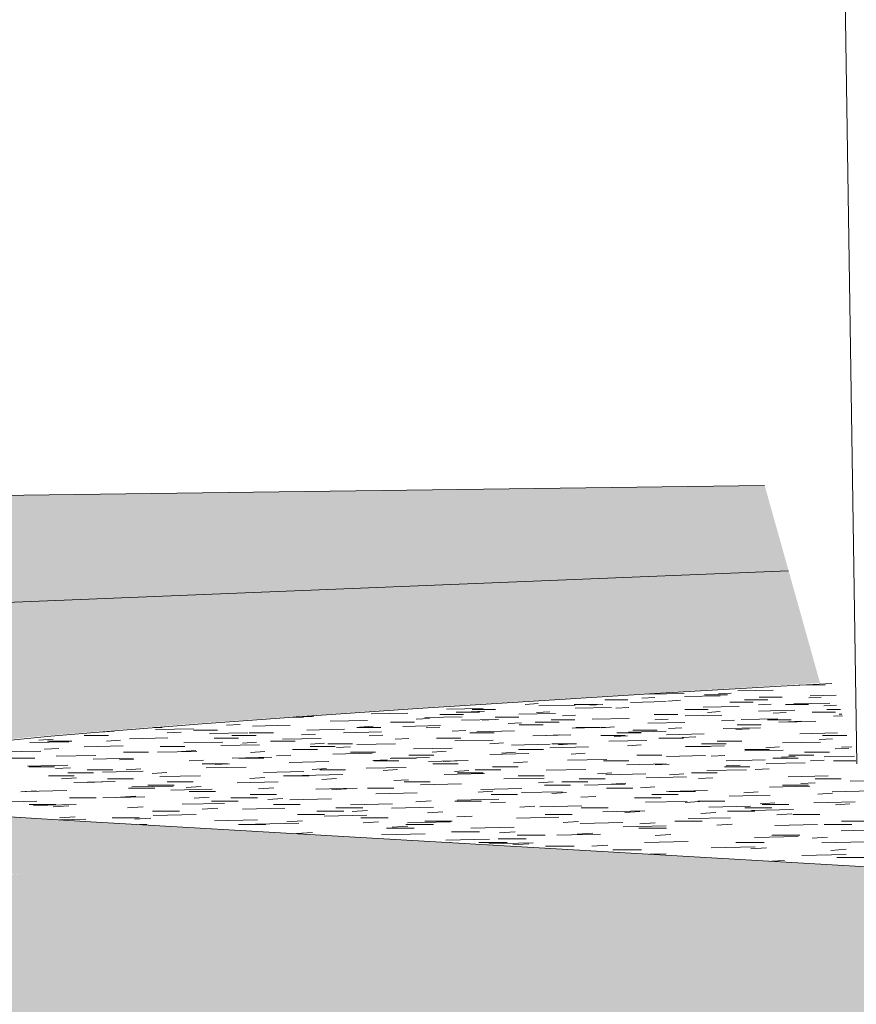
# Model space of a CAD drawing. Header units: metres. Extents: x -29 to 486, y -1 to 6.
# Tile 30 of 165: x 169.36058 to 169.36199, y 0.70197 to 0.70362. Entities that reach past the tile are written whole.
import ezdxf

# ---------------------------------------------------------------- set-up
doc = ezdxf.new("R2010")
doc.units = ezdxf.units.M
for name, color, linetype, lineweight in [('A-FLOR', 192, 'Continuous', 18), ('A-FLOR-PATT', 8, 'Continuous', 50), ('A-WALL', 113, 'Continuous', 18)]:
    doc.layers.add(name, color=color, linetype=linetype, lineweight=lineweight)

# ---------------------------------------------------------------- blocks, each defined once
blk = doc.blocks.new('FP_75-Vista 3D 4')
at = {"layer": 'A-FLOR-PATT', "lineweight": 9}
for p, q in [((12.4971004, 0.7025073), (12.4970564, 0.7025064)), ((12.4967934, 0.702485), (12.4968147, 0.7024862)), ((12.4968641, 0.7024926), (12.4968047, 0.7024914)), ((12.4969245, 0.7024886), (12.4968649, 0.7024874)), ((12.4968982, 0.7024903), (12.4969366, 0.7024903)), ((12.4969218, 0.702492), (12.4969428, 0.7024931)), ((12.4970132, 0.702498), (12.4969542, 0.7024969)), ((12.4969901, 0.7024863), (12.4970286, 0.7024863)), ((12.497073, 0.7024856), (12.497094, 0.7024867)), ((12.4971191, 0.7024897), (12.4970756, 0.7024889)), ((12.4965269, 0.7024676), (12.4964657, 0.7024665)), ((12.4965976, 0.7024744), (12.4966193, 0.7024756)), ((12.4966813, 0.7024733), (12.4966206, 0.7024721)), ((12.4966797, 0.702474), (12.4967187, 0.702474)), ((12.4967421, 0.7024692), (12.4966812, 0.702468)), ((12.4967061, 0.7024729), (12.4967278, 0.7024741)), ((12.4967312, 0.7024822), (12.4967699, 0.7024822)), ((12.4967494, 0.7024678), (12.4967711, 0.702469)), ((12.4968341, 0.702479), (12.4967739, 0.7024778)), ((12.4968366, 0.70248), (12.4968579, 0.7024812)), ((12.4969566, 0.7024707), (12.496896, 0.7024695)), ((12.4969408, 0.7024782), (12.4969796, 0.7024782)), ((12.4969655, 0.7024822), (12.4970042, 0.7024822)), ((12.496989, 0.7024735), (12.4970103, 0.7024746)), ((12.4970339, 0.702474), (12.4970728, 0.702474)), ((12.4971083, 0.7024764), (12.4970482, 0.7024752)), ((12.4970982, 0.7024719), (12.4971194, 0.7024731)), ((12.4962081, 0.702453), (12.496226, 0.702453)), ((12.496243, 0.702454), (12.4962138, 0.7024534)), ((12.4964009, 0.7024598), (12.4963391, 0.7024586)), ((12.4964146, 0.7024494), (12.496437, 0.7024506)), ((12.4964917, 0.7024534), (12.4964296, 0.7024522)), ((12.4964544, 0.7024573), (12.496494, 0.7024573)), ((12.4964816, 0.7024615), (12.496521, 0.7024615)), ((12.4965071, 0.702462), (12.4965292, 0.7024632)), ((12.4965085, 0.7024657), (12.4965477, 0.7024657)), ((12.4965474, 0.702453), (12.4965872, 0.702453)), ((12.4966483, 0.7024592), (12.4965868, 0.702458)), ((12.4966168, 0.7024605), (12.4966388, 0.7024617)), ((12.4966601, 0.7024552), (12.4966822, 0.7024565)), ((12.4967717, 0.7024506), (12.4967098, 0.7024494)), ((12.4968141, 0.7024573), (12.4968537, 0.7024573)), ((12.4968654, 0.7024657), (12.4969046, 0.7024657)), ((12.4969272, 0.7024565), (12.4968658, 0.7024553)), ((12.496903, 0.702461), (12.4969247, 0.7024623)), ((12.4970497, 0.7024644), (12.4969889, 0.7024632)), ((12.4970134, 0.7024595), (12.497035, 0.7024607)), ((12.4970787, 0.7024615), (12.4971181, 0.7024615)), ((12.4971033, 0.7024657), (12.4971264, 0.7024657)), ((12.4971296, 0.702455), (12.4971145, 0.7024547)), ((12.4971241, 0.7024579), (12.4971286, 0.7024582)), ((12.495975, 0.7024355), (12.4959889, 0.7024355)), ((12.4960968, 0.7024396), (12.4961198, 0.7024409)), ((12.4962035, 0.7024393), (12.4961403, 0.7024381)), ((12.4963334, 0.7024475), (12.4962708, 0.7024462)), ((12.4963155, 0.7024355), (12.4963558, 0.7024355)), ((12.4963198, 0.7024364), (12.4963426, 0.7024376)), ((12.4963717, 0.7024443), (12.4964118, 0.7024443)), ((12.4964555, 0.7024387), (12.4963926, 0.7024375)), ((12.4964318, 0.7024348), (12.4964545, 0.702436)), ((12.4965528, 0.7024491), (12.4964906, 0.7024478)), ((12.4965254, 0.7024478), (12.4965478, 0.702449)), ((12.4965688, 0.7024424), (12.4965912, 0.7024436)), ((12.4965873, 0.7024399), (12.4966275, 0.7024399)), ((12.4966144, 0.7024443), (12.4966544, 0.7024443)), ((12.4966412, 0.7024487), (12.4966811, 0.7024487)), ((12.4967392, 0.7024359), (12.4966764, 0.7024347)), ((12.4966824, 0.7024355), (12.4967227, 0.7024355)), ((12.496725, 0.7024353), (12.4967473, 0.7024366)), ((12.4968655, 0.7024441), (12.4968033, 0.7024429)), ((12.4968151, 0.7024483), (12.4968371, 0.7024496)), ((12.4968377, 0.7024337), (12.49686, 0.702435)), ((12.4969266, 0.7024468), (12.4969485, 0.702448)), ((12.4969923, 0.7024353), (12.4969297, 0.7024341)), ((12.4969528, 0.7024399), (12.496993, 0.7024399)), ((12.4970214, 0.7024501), (12.4969597, 0.7024488)), ((12.4970037, 0.7024487), (12.4970436, 0.7024487)), ((12.4970848, 0.7024457), (12.497023, 0.7024445)), ((12.4970384, 0.7024452), (12.4970602, 0.7024464)), ((12.495858, 0.702422), (12.4958989, 0.702422)), ((12.4958851, 0.702428), (12.4959086, 0.7024293)), ((12.4959986, 0.7024181), (12.4959339, 0.7024168)), ((12.4960416, 0.7024333), (12.4959778, 0.702432)), ((12.4959973, 0.7024264), (12.4960207, 0.7024277)), ((12.4960414, 0.702431), (12.4960819, 0.702431)), ((12.4961324, 0.7024265), (12.4960684, 0.7024253)), ((12.4960759, 0.7024175), (12.496117, 0.7024175)), ((12.4961056, 0.702422), (12.4961465, 0.702422)), ((12.496135, 0.7024266), (12.4961757, 0.7024266)), ((12.4962553, 0.7024174), (12.4961909, 0.7024161)), ((12.4962228, 0.7024231), (12.496246, 0.7024244)), ((12.4962949, 0.7024327), (12.4962314, 0.7024314)), ((12.4963564, 0.7024282), (12.4962927, 0.7024269)), ((12.496336, 0.7024214), (12.4963591, 0.7024227)), ((12.4964488, 0.7024175), (12.4964899, 0.7024175)), ((12.4964752, 0.7024292), (12.496498, 0.7024305)), ((12.4965049, 0.7024266), (12.4965456, 0.7024266)), ((12.4965797, 0.7024298), (12.4965163, 0.7024285)), ((12.4966741, 0.7024231), (12.4966105, 0.7024218)), ((12.4966327, 0.702422), (12.4966555, 0.7024233)), ((12.4967246, 0.702422), (12.4967654, 0.702422)), ((12.4967466, 0.7024204), (12.4967693, 0.7024217)), ((12.4967515, 0.7024266), (12.4967922, 0.7024266)), ((12.4968341, 0.7024292), (12.496771, 0.7024279)), ((12.4967782, 0.702431), (12.4968187, 0.702431)), ((12.4968217, 0.7024175), (12.4968628, 0.7024175)), ((12.4968979, 0.7024247), (12.4968347, 0.7024234)), ((12.4968609, 0.7024187), (12.4968835, 0.70242)), ((12.4969507, 0.7024321), (12.4969729, 0.7024334)), ((12.4971211, 0.7024264), (12.4970582, 0.7024251)), ((12.497096, 0.702422), (12.4971368, 0.702422)), ((12.4958323, 0.7024118), (12.4957671, 0.7024104)), ((12.4957821, 0.7024146), (12.495806, 0.7024159)), ((12.4957964, 0.7024129), (12.4958376, 0.7024129)), ((12.4959236, 0.7024048), (12.4958581, 0.7024034)), ((12.4958955, 0.7024129), (12.4959193, 0.7024142)), ((12.4959855, 0.7024035), (12.496027, 0.7024035)), ((12.4960904, 0.7024112), (12.4960254, 0.7024098)), ((12.4961523, 0.7024065), (12.4960871, 0.7024052)), ((12.4961234, 0.7024095), (12.496147, 0.7024108)), ((12.4961708, 0.7024129), (12.496212, 0.7024129)), ((12.4962372, 0.7024035), (12.4962787, 0.7024035)), ((12.4962378, 0.7024078), (12.4962613, 0.7024091)), ((12.4962665, 0.7024082), (12.4963079, 0.7024082)), ((12.4962813, 0.702402), (12.4963049, 0.7024033)), ((12.4963802, 0.7024082), (12.4963154, 0.7024069)), ((12.4963795, 0.7024158), (12.4964026, 0.7024171)), ((12.4964752, 0.7024012), (12.4964102, 0.7023998)), ((12.4965439, 0.7024145), (12.4964797, 0.7024132)), ((12.4965382, 0.7024084), (12.4965613, 0.7024097)), ((12.4966394, 0.7024076), (12.4965749, 0.7024062)), ((12.4967038, 0.7024029), (12.496639, 0.7024016)), ((12.4966425, 0.7024082), (12.4966838, 0.7024082)), ((12.4966534, 0.7024067), (12.4966764, 0.702408)), ((12.4968018, 0.7024139), (12.4967378, 0.7024126)), ((12.4967689, 0.702405), (12.4967919, 0.7024063)), ((12.4968663, 0.7024035), (12.4969079, 0.7024035)), ((12.4969316, 0.7024046), (12.4968672, 0.7024033)), ((12.4968931, 0.7024082), (12.4969345, 0.7024082)), ((12.4969197, 0.7024129), (12.4969609, 0.7024129)), ((12.497001, 0.7024015), (12.4970238, 0.7024029)), ((12.4970927, 0.702411), (12.4970289, 0.7024097)), ((12.4970905, 0.7024153), (12.4971128, 0.7024166)), ((12.4971176, 0.7023998), (12.4971402, 0.7024012)), ((12.4971452, 0.702403), (12.4971279, 0.7024026)), ((12.4957855, 0.702396), (12.4957193, 0.7023946)), ((12.4957334, 0.7023844), (12.4957756, 0.7023844)), ((12.4957911, 0.702399), (12.4958154, 0.7024003)), ((12.4958778, 0.7023888), (12.4958113, 0.7023874)), ((12.4959239, 0.7023941), (12.4959658, 0.7023941)), ((12.4960472, 0.7023953), (12.4959813, 0.702394)), ((12.4960215, 0.7023955), (12.4960455, 0.7023969)), ((12.4961728, 0.7023857), (12.4961065, 0.7023843)), ((12.4961172, 0.7023844), (12.4961594, 0.7023844)), ((12.4961372, 0.7023938), (12.4961611, 0.7023951)), ((12.4961807, 0.7023879), (12.4962047, 0.7023892)), ((12.4962075, 0.7023988), (12.4962492, 0.7023988)), ((12.496341, 0.7023923), (12.4962752, 0.7023909)), ((12.4963046, 0.7023941), (12.4963464, 0.7023941)), ((12.4964371, 0.7023851), (12.496371, 0.7023837)), ((12.4963731, 0.7023844), (12.4964153, 0.7023844)), ((12.4964024, 0.7023893), (12.4964445, 0.7023893)), ((12.4964414, 0.7023944), (12.4964649, 0.7023958)), ((12.4966038, 0.7023917), (12.4965383, 0.7023903)), ((12.4965578, 0.7023927), (12.4965813, 0.702394)), ((12.4965866, 0.7023988), (12.4966283, 0.7023988)), ((12.4966746, 0.7023909), (12.496698, 0.7023923)), ((12.4967847, 0.7023893), (12.4968267, 0.7023893)), ((12.4969, 0.7023886), (12.4968347, 0.7023872)), ((12.4969093, 0.7023874), (12.4969325, 0.7023888)), ((12.4969657, 0.7023988), (12.4970074, 0.7023988)), ((12.4970304, 0.7023975), (12.4969657, 0.7023962)), ((12.4970129, 0.7023844), (12.4970551, 0.7023844)), ((12.4970272, 0.7023856), (12.4970502, 0.702387)), ((12.4970395, 0.7023893), (12.4970815, 0.7023893)), ((12.4970659, 0.7023941), (12.4971078, 0.7023941)), ((12.4971498, 0.7023877), (12.497099, 0.7023866)), ((12.4958307, 0.7023723), (12.4957632, 0.7023709)), ((12.4957654, 0.7023697), (12.4958082, 0.7023697)), ((12.4958101, 0.7023666), (12.495835, 0.702368)), ((12.49594, 0.7023839), (12.4958733, 0.7023826)), ((12.4959171, 0.7023812), (12.4959415, 0.7023826)), ((12.4960341, 0.7023794), (12.4960584, 0.7023808)), ((12.4960557, 0.7023746), (12.4960983, 0.7023746)), ((12.4961298, 0.7023692), (12.4960625, 0.7023677)), ((12.4960776, 0.7023734), (12.496102, 0.7023748)), ((12.4962684, 0.7023784), (12.4962018, 0.702377)), ((12.4963978, 0.7023685), (12.4963308, 0.7023671)), ((12.4963421, 0.7023801), (12.4963661, 0.7023815)), ((12.4963436, 0.7023796), (12.496386, 0.7023796)), ((12.4965018, 0.7023802), (12.4964356, 0.7023788)), ((12.4964428, 0.7023746), (12.4964854, 0.7023746)), ((12.4964599, 0.7023783), (12.4964837, 0.7023797)), ((12.4965429, 0.7023697), (12.4965857, 0.7023697)), ((12.496578, 0.7023765), (12.4966017, 0.7023779)), ((12.4967345, 0.702382), (12.4966686, 0.7023806)), ((12.4967291, 0.7023796), (12.4967715, 0.7023796)), ((12.496834, 0.7023746), (12.4967678, 0.7023732)), ((12.4968153, 0.7023729), (12.4968389, 0.7023743)), ((12.4969317, 0.7023697), (12.4969744, 0.7023697)), ((12.4969999, 0.7023813), (12.4969344, 0.7023799)), ((12.4969346, 0.7023711), (12.496958, 0.7023725)), ((12.4970673, 0.7023764), (12.4970015, 0.702375)), ((12.4970757, 0.7023796), (12.4970988, 0.702381)), ((12.4971145, 0.7023796), (12.4971522, 0.7023796)), ((12.4957983, 0.7023545), (12.4958416, 0.7023545)), ((12.4958199, 0.7023496), (12.4958452, 0.7023511)), ((12.4958308, 0.7023596), (12.4958739, 0.7023596)), ((12.495863, 0.7023647), (12.495906, 0.7023647)), ((12.495957, 0.7023623), (12.4958891, 0.7023609)), ((12.4959284, 0.7023647), (12.4959531, 0.7023662)), ((12.4959719, 0.7023585), (12.4959968, 0.70236)), ((12.4960532, 0.7023547), (12.495985, 0.7023532)), ((12.496136, 0.7023503), (12.4961608, 0.7023518)), ((12.4962265, 0.7023616), (12.4961589, 0.7023602)), ((12.4961921, 0.7023545), (12.4962354, 0.7023545)), ((12.4962917, 0.7023566), (12.4962238, 0.7023551)), ((12.4962403, 0.7023654), (12.4962647, 0.7023668)), ((12.4962535, 0.7023647), (12.4962964, 0.7023647)), ((12.4963594, 0.7023636), (12.4963837, 0.702365)), ((12.4965294, 0.7023584), (12.496462, 0.702357)), ((12.4964789, 0.7023617), (12.4965031, 0.7023632)), ((12.4964843, 0.7023596), (12.4965274, 0.7023596)), ((12.4965137, 0.7023647), (12.4965567, 0.7023647)), ((12.4965859, 0.7023545), (12.4966292, 0.7023545)), ((12.4966994, 0.7023653), (12.4966326, 0.7023639)), ((12.496719, 0.702358), (12.4967429, 0.7023595)), ((12.4968001, 0.7023578), (12.496733, 0.7023563)), ((12.496868, 0.7023527), (12.4968006, 0.7023512)), ((12.4968396, 0.7023561), (12.4968634, 0.7023576)), ((12.4968764, 0.7023596), (12.4969195, 0.7023596)), ((12.4968883, 0.7023498), (12.4969122, 0.7023513)), ((12.4969686, 0.7023647), (12.4969021, 0.7023632)), ((12.4969832, 0.7023649), (12.4970066, 0.7023663)), ((12.4971056, 0.7023545), (12.4970386, 0.7023531)), ((12.49591, 0.7023451), (12.495841, 0.7023436)), ((12.4958635, 0.7023433), (12.4958888, 0.7023447)), ((12.4958973, 0.7023494), (12.4959408, 0.7023494)), ((12.4960073, 0.7023373), (12.495938, 0.7023358)), ((12.495965, 0.702339), (12.4960089, 0.702339)), ((12.4959972, 0.7023442), (12.4960409, 0.7023442)), ((12.4960289, 0.7023349), (12.4960542, 0.7023364)), ((12.4961834, 0.7023444), (12.4961147, 0.7023429)), ((12.4962564, 0.7023484), (12.4962811, 0.7023499)), ((12.4963773, 0.7023466), (12.4964019, 0.702348)), ((12.4963944, 0.7023442), (12.4964381, 0.7023442)), ((12.4964906, 0.7023411), (12.4964221, 0.7023396)), ((12.4966296, 0.7023508), (12.4965619, 0.7023493)), ((12.4966201, 0.7023428), (12.4966445, 0.7023442)), ((12.4966299, 0.702339), (12.4966738, 0.702339)), ((12.4966592, 0.7023442), (12.4967029, 0.7023442)), ((12.4966883, 0.7023494), (12.4967318, 0.7023494)), ((12.4967653, 0.7023404), (12.4966971, 0.7023389)), ((12.4967421, 0.7023408), (12.4967664, 0.7023423)), ((12.4967909, 0.7023344), (12.4968152, 0.7023359)), ((12.4970751, 0.7023371), (12.4970071, 0.7023356)), ((12.4970288, 0.702339), (12.4970727, 0.702339)), ((12.4970599, 0.7023415), (12.4970838, 0.702343)), ((12.4970838, 0.7023494), (12.4971273, 0.7023494)), ((12.4972099, 0.7023468), (12.4971426, 0.7023453)), ((12.4957522, 0.7023276), (12.495778, 0.7023291)), ((12.495829, 0.70233), (12.4957591, 0.7023285)), ((12.49596, 0.7023193), (12.4958895, 0.7023177)), ((12.495919, 0.702319), (12.4959447, 0.7023206)), ((12.4959325, 0.7023337), (12.4959766, 0.7023337)), ((12.4960728, 0.702332), (12.4960033, 0.7023305)), ((12.4960339, 0.7023284), (12.4960782, 0.7023284)), ((12.4960423, 0.702317), (12.4960679, 0.7023186)), ((12.4961362, 0.7023231), (12.4961806, 0.7023231)), ((12.4961507, 0.7023329), (12.4961759, 0.7023345)), ((12.4963158, 0.7023339), (12.4962467, 0.7023324)), ((12.496273, 0.702331), (12.496298, 0.7023325)), ((12.4963332, 0.7023337), (12.4963773, 0.7023337)), ((12.4964167, 0.7023259), (12.4963473, 0.7023244)), ((12.4965186, 0.7023271), (12.4965435, 0.7023286)), ((12.496592, 0.7023332), (12.4965232, 0.7023317)), ((12.4965404, 0.7023231), (12.4965849, 0.7023231)), ((12.4966604, 0.7023279), (12.4965914, 0.7023264)), ((12.4966421, 0.7023251), (12.4966668, 0.7023267)), ((12.496691, 0.7023185), (12.4967158, 0.70232)), ((12.4967339, 0.7023337), (12.496778, 0.7023337)), ((12.4968099, 0.7023231), (12.4968543, 0.7023231)), ((12.4969033, 0.7023298), (12.4968347, 0.7023283)), ((12.4968388, 0.7023284), (12.496883, 0.7023284)), ((12.4970084, 0.7023218), (12.4969395, 0.7023202)), ((12.4969641, 0.7023259), (12.4969884, 0.7023274)), ((12.4970884, 0.7023239), (12.4971126, 0.7023254)), ((12.4971807, 0.7023291), (12.4971124, 0.7023276)), ((12.4957788, 0.7023118), (12.4957077, 0.7023103)), ((12.4957657, 0.7023067), (12.4958108, 0.7023067)), ((12.4958447, 0.7023063), (12.4957734, 0.7023047)), ((12.4958062, 0.7023027), (12.4958324, 0.7023043)), ((12.4958333, 0.7023176), (12.495878, 0.7023176)), ((12.4959309, 0.7023007), (12.495957, 0.7023023)), ((12.4960932, 0.7023083), (12.4960223, 0.7023068)), ((12.4960716, 0.7023122), (12.4961164, 0.7023122)), ((12.496104, 0.7023176), (12.4961487, 0.7023176)), ((12.4961659, 0.702315), (12.4961915, 0.7023166)), ((12.4961754, 0.7023067), (12.4962204, 0.7023067)), ((12.496273, 0.7023158), (12.4962028, 0.7023143)), ((12.4963751, 0.7023076), (12.4963046, 0.702306)), ((12.496444, 0.7023021), (12.4963732, 0.7023005)), ((12.4964145, 0.702311), (12.4964398, 0.7023126)), ((12.4964794, 0.7023122), (12.4965242, 0.7023122)), ((12.4965533, 0.7023151), (12.4964834, 0.7023135)), ((12.4965394, 0.702309), (12.4965646, 0.7023106)), ((12.4965884, 0.7023022), (12.4966136, 0.7023038)), ((12.4966924, 0.7023041), (12.496622, 0.7023025)), ((12.4967807, 0.7023176), (12.4968254, 0.7023176)), ((12.4968691, 0.7023116), (12.4967994, 0.7023101)), ((12.4968658, 0.7023098), (12.4968905, 0.7023113)), ((12.4968872, 0.7023122), (12.4969321, 0.7023122)), ((12.4969756, 0.7023034), (12.4969056, 0.7023018)), ((12.4969915, 0.7023077), (12.4970161, 0.7023093)), ((12.4969947, 0.7023067), (12.4970397, 0.7023067)), ((12.4971507, 0.7023109), (12.4970814, 0.7023093)), ((12.4971177, 0.7023057), (12.4971422, 0.7023073)), ((12.4958165, 0.7022839), (12.4958431, 0.7022856)), ((12.4959725, 0.7022955), (12.4960179, 0.7022955)), ((12.4960461, 0.7022895), (12.495974, 0.7022879)), ((12.496056, 0.7022986), (12.4960821, 0.7023002)), ((12.4961947, 0.7023), (12.4961235, 0.7022984)), ((12.4962156, 0.7022899), (12.4962613, 0.7022899)), ((12.496248, 0.7022955), (12.4962935, 0.7022955)), ((12.4963323, 0.7022887), (12.4962606, 0.7022871)), ((12.4962801, 0.7023011), (12.4963254, 0.7023011)), ((12.4963076, 0.7022945), (12.4963333, 0.7022961)), ((12.496434, 0.7022925), (12.4964596, 0.7022941)), ((12.496483, 0.7022855), (12.4965088, 0.7022871)), ((12.4966542, 0.7022851), (12.4965828, 0.7022835)), ((12.4966309, 0.7022899), (12.4966765, 0.7022899)), ((12.4966916, 0.7023011), (12.4967369, 0.7023011)), ((12.4967983, 0.7022957), (12.4967276, 0.7022941)), ((12.4967648, 0.7022932), (12.49679, 0.7022948)), ((12.4968921, 0.7022911), (12.4969171, 0.7022928)), ((12.4969369, 0.7022955), (12.4969824, 0.7022955)), ((12.4969659, 0.7023011), (12.4970112, 0.7023011)), ((12.4970474, 0.7022978), (12.4969771, 0.7022962)), ((12.4970198, 0.7022891), (12.4970447, 0.7022907)), ((12.4970461, 0.7022899), (12.4970918, 0.7022899)), ((12.495861, 0.7022817), (12.4958174, 0.7022807)), ((12.4959049, 0.7022842), (12.4959508, 0.7022842)), ((12.4959432, 0.7022818), (12.4959697, 0.7022835)), ((12.4959631, 0.702273), (12.4959509, 0.7022727)), ((12.4961488, 0.7022809), (12.4960764, 0.7022793)), ((12.4961167, 0.7022726), (12.496163, 0.7022726)), ((12.4962181, 0.7022751), (12.4961455, 0.7022735)), ((12.4961977, 0.7022776), (12.496224, 0.7022792)), ((12.496322, 0.7022842), (12.4963679, 0.7022842)), ((12.4963257, 0.7022755), (12.4963518, 0.7022771)), ((12.4963748, 0.7022683), (12.496401, 0.7022699)), ((12.4963973, 0.7022726), (12.4964436, 0.7022726)), ((12.4964723, 0.7022772), (12.4964001, 0.7022756)), ((12.4964293, 0.7022784), (12.4964754, 0.7022784)), ((12.496579, 0.7022685), (12.4965065, 0.7022668)), ((12.4966611, 0.7022762), (12.4966867, 0.7022779)), ((12.4967615, 0.7022765), (12.4966897, 0.7022748)), ((12.4968339, 0.7022706), (12.4967618, 0.702269)), ((12.4967899, 0.7022741), (12.4968155, 0.7022758)), ((12.4968484, 0.7022784), (12.4968945, 0.7022784)), ((12.4969418, 0.7022843), (12.4968706, 0.7022827)), ((12.4969192, 0.702272), (12.4969446, 0.7022736)), ((12.4970879, 0.7022728), (12.4970163, 0.7022711)), ((12.4970989, 0.7022726), (12.4971452, 0.7022726)), ((12.4971277, 0.7022784), (12.4971738, 0.7022784)), ((12.4962144, 0.702258), (12.496241, 0.7022597)), ((12.4964299, 0.7022574), (12.4963565, 0.7022557)), ((12.496365, 0.7022667), (12.4964116, 0.7022667)), ((12.4964741, 0.7022608), (12.4965208, 0.7022608)), ((12.4965545, 0.7022588), (12.4965806, 0.7022605)), ((12.4965841, 0.7022548), (12.4966311, 0.7022548)), ((12.4967236, 0.7022566), (12.4966506, 0.7022549)), ((12.4966849, 0.7022566), (12.4967109, 0.7022583)), ((12.4967879, 0.7022667), (12.4968345, 0.7022667)), ((12.4968158, 0.7022544), (12.4968417, 0.7022561)), ((12.4970551, 0.7022528), (12.4969823, 0.7022511)), ((12.497011, 0.7022548), (12.4970579, 0.7022548)), ((12.4971993, 0.702264), (12.4971274, 0.7022623)), ((12.496538, 0.7022484), (12.4964643, 0.7022466)), ((12.4964705, 0.7022425), (12.4964716, 0.7022426)), ((12.4965201, 0.7022427), (12.4965675, 0.7022427)), ((12.4966109, 0.7022423), (12.4965369, 0.7022405)), ((12.4965522, 0.7022488), (12.4965994, 0.7022488)), ((12.496577, 0.7022386), (12.4966035, 0.7022404)), ((12.4966319, 0.7022365), (12.4966795, 0.7022365)), ((12.4967095, 0.7022363), (12.4967359, 0.7022381)), ((12.496871, 0.7022445), (12.4967975, 0.7022428)), ((12.4969509, 0.7022427), (12.4969983, 0.7022427)), ((12.4970789, 0.70225), (12.4971046, 0.7022517)), ((12.497168, 0.7022437), (12.4970948, 0.702242)), ((12.4967448, 0.7022303), (12.4967926, 0.7022303)), ((12.4968339, 0.7022237), (12.4968067, 0.702223)), ((12.4969833, 0.7022353), (12.4969094, 0.7022335)), ((12.496976, 0.7022318), (12.4970021, 0.7022336)), ((12.4971356, 0.7022228), (12.4970612, 0.702221)), ((12.4971099, 0.7022295), (12.4971359, 0.7022313)), ((12.4970112, 0.7022111), (12.4970323, 0.7022126)), ((12.4971202, 0.7022177), (12.4971685, 0.7022177))]:
    blk.add_line(p, q, dxfattribs=at)

msp = doc.modelspace()

# ---------------------------------------------------------------- hatches: boundary and pattern name
at = {"layer": 'A-FLOR'}
for points in [[(169.3587498, 0.7013053), (169.3675929, 0.7021186), (169.3681171, 0.7021443), (169.3687443, 0.7021722), (169.3694376, 0.7022002), (169.370044, 0.7022226), (169.3703987, 0.7022352), (169.3697692, 0.7022613), (169.3626725, 0.7020571), (169.360566, 0.7021897), (169.3604581, 0.7021987), (169.3603689, 0.7022081), (169.3602981, 0.7022177), (169.3602454, 0.7022277), (169.3602106, 0.7022384), (169.3601951, 0.7022475), (169.3601682, 0.7023394), (169.3601683, 0.7023491), (169.3601851, 0.702359), (169.3602183, 0.702369), (169.3602673, 0.7023791), (169.3603316, 0.7023893), (169.3604108, 0.7023996), (169.3605044, 0.70241), (169.3606118, 0.7024205), (169.3608661, 0.7024415), (169.3612433, 0.702468), (169.3616265, 0.702492), (169.3619249, 0.7025103), (169.3618722, 0.7026984), (169.3583867, 0.7025577), (169.3586488, 0.7016538)], [(169.3606945, 0.7021808), (169.3606929, 0.702278), (169.3605148, 0.70229), (169.3604582, 0.7022944), (169.3603379, 0.7023069), (169.3602982, 0.7023119), (169.3602375, 0.7023232), (169.3602109, 0.7023304), (169.3601937, 0.7023399), (169.360196, 0.702247), (169.3602132, 0.702237), (169.3602479, 0.7022271), (169.3603005, 0.7022173), (169.3604001, 0.7022048), (169.3604955, 0.7021956), (169.3606097, 0.7021867), (169.3606929, 0.702181), (169.3606929, 0.7021809)], [(169.3626741, 0.702057), (169.3626725, 0.702163), (169.3606929, 0.702278), (169.3606945, 0.7021808), (169.362376, 0.7020757)]]:
    msp.add_hatch(color=256, dxfattribs=at).paths.add_polyline_path(points, flags=0)
at = {"layer": 'A-FLOR-PATT'}
h = msp.add_hatch(color=256, dxfattribs=at)
h.paths.add_polyline_path([(169.3594968, 0.6987288), (169.4035669, 0.6987288), (169.4036918, 0.7021972), (169.4011018, 0.7018673), (169.3899216, 0.7021676), (169.3898243, 0.7021622), (169.3863454, 0.7022565), (169.3863446, 0.7022647), (169.3827483, 0.7023616), (169.3827493, 0.702354), (169.378405, 0.7021903), (169.3782441, 0.7021952), (169.378245, 0.7021842), (169.3749591, 0.7020604), (169.3716803, 0.7021951), (169.3715013, 0.7021894), (169.3717322, 0.7021799), (169.3714868, 0.7021715), (169.3589296, 0.7006851), (169.3592003, 0.6997514)], flags=0)
h.paths.add_polyline_path([(169.3583867, 0.7025577), (169.3618722, 0.7026984), (169.361832, 0.7028417), (169.358318, 0.7027948), (169.3583511, 0.7026805)], flags=0)

# ---------------------------------------------------------------- linework, layer by layer
at = {"layer": 'A-FLOR', "lineweight": 9}
for p, q in [((169.361832, 0.7028417), (169.358318, 0.7027948)), ((169.3583867, 0.7025577), (169.3618722, 0.7026984)), ((169.3606929, 0.702278), (169.3626725, 0.702163))]:
    msp.add_line(p, q, dxfattribs=at)
for points in [[(169.3619446, 0.7025096, 0), (169.3618593, 0.7025047, 0), (169.3616479, 0.7024924, 0), (169.3614447, 0.70248, 0), (169.3612501, 0.7024674, 0), (169.3610647, 0.7024547, 0), (169.360889, 0.7024419, 0)], [(169.360889, 0.7024419, 0), (169.3607557, 0.7024314, 0), (169.3606353, 0.7024209, 0), (169.3605282, 0.7024105, 0), (169.3604349, 0.7024001, 0), (169.3603559, 0.7023898, 0), (169.3602919, 0.7023796, 0), (169.3602431, 0.7023695, 0), (169.3602102, 0.7023595, 0), (169.3601936, 0.7023496, 0), (169.3601937, 0.7023399, 0), (169.3602109, 0.7023304, 0), (169.3602456, 0.702321, 0), (169.3602982, 0.7023119, 0), (169.3603689, 0.702303, 0), (169.3604582, 0.7022944, 0), (169.3605661, 0.702286, 0), (169.3606929, 0.702278, 0)]]:
    msp.add_polyline3d(points, dxfattribs=at)
at = {"layer": 'A-WALL', "lineweight": 9}
msp.add_line((169.3619866, 0.7023749), (169.3619336, 0.705833), dxfattribs=at)

# ---------------------------------------------------------------- block references
at = {"layer": 'A-FLOR', "lineweight": 9}
msp.add_blockref('FP_75-Vista 3D 4', (156.8648329, 0), dxfattribs=at)

doc.saveas('drawing.dxf')
